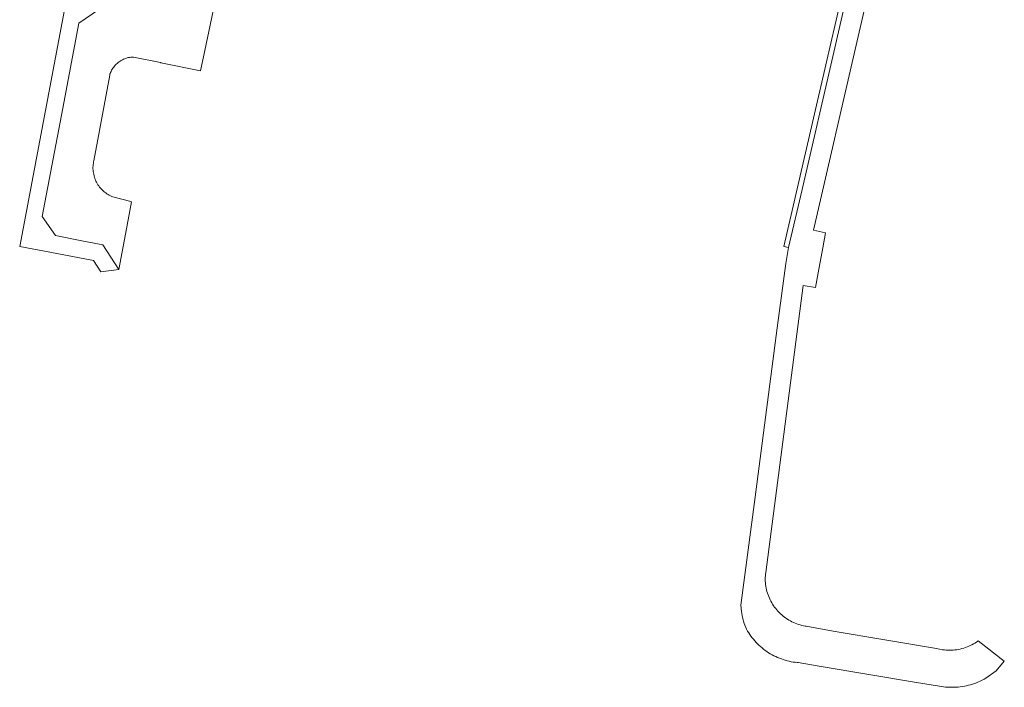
# Model space of a CAD drawing. Header units: metres. Extents: x 152610 to 160096, y 456114 to 462495.
# Tile 213 of 256: x 157232 to 157355, y 459526 to 459609. Entities that reach past the tile are written whole.
import ezdxf

# ---------------------------------------------------------------- set-up
doc = ezdxf.new("R2010")
doc.units = ezdxf.units.M
doc.header["$LTSCALE"] = 0.5
doc.layers.add('B-PV-VH-OPENVERHARDING_BETONSTRAATSTEEN-GV', color=251, linetype='CONTINUOUS', lineweight=18)
doc.layers.add('B-PV-VH-OPENVERHARDING_TEGEL-GV', color=251, linetype='CONTINUOUS', lineweight=18)

msp = doc.modelspace()

# ---------------------------------------------------------------- linework, layer by layer
at = {"layer": 'B-PV-VH-OPENVERHARDING_BETONSTRAATSTEEN-GV', "flags": 128}
for points in [[(157338.69, 459626.03), (157333.85, 459604.99), (157329.9, 459587.86), (157328.223, 459580.62), (157327.85, 459578.6), (157326.81, 459570.59), (157324, 459549.19), (157322.278, 459535.99), (157322.337, 459535.22), (157322.47, 459534.46), (157322.69, 459533.719), (157322.987, 459533.005), (157323.111, 459532.784), (157323.243, 459532.568), (157323.381, 459532.356), (157323.526, 459532.148), (157323.677, 459531.945), (157323.835, 459531.747), (157323.999, 459531.554), (157324.168, 459531.366), (157324.344, 459531.183), (157324.525, 459531.007), (157324.712, 459530.836), (157324.904, 459530.671), (157325.102, 459530.512), (157325.304, 459530.36), (157325.511, 459530.214), (157325.722, 459530.074), (157325.938, 459529.942), (157326.158, 459529.816), (157326.381, 459529.697), (157326.609, 459529.585), (157326.839, 459529.481), (157327.073, 459529.384), (157327.31, 459529.294), (157327.549, 459529.212), (157327.791, 459529.138), (157328.036, 459529.071), (157328.282, 459529.012), (157328.53, 459528.96), (157328.78, 459528.917), (157329.03, 459528.882), (157329.282, 459528.854), (157329.398, 459528.844), (157332.04, 459528.4), (157344.18, 459526.38), (157347.019, 459525.904), (157347.276, 459525.86), (157347.534, 459525.825), (157347.793, 459525.797), (157348.053, 459525.777), (157348.313, 459525.765), (157348.574, 459525.762), (157348.834, 459525.766), (157349.095, 459525.778), (157349.354, 459525.798), (157349.613, 459525.826), (157349.872, 459525.863), (157350.128, 459525.907), (157350.384, 459525.958), (157350.637, 459526.018), (157350.889, 459526.085), (157351.139, 459526.161), (157351.386, 459526.243), (157351.63, 459526.334), (157351.872, 459526.431), (157352.11, 459526.536), (157352.345, 459526.649), (157352.577, 459526.769), (157352.799, 459526.892), (157354.074, 459527.835), (157355.107, 459529.039), (157351.848, 459531.544), (157351.821, 459531.524), (157351.638, 459531.399), (157351.451, 459531.28), (157351.26, 459531.169), (157351.065, 459531.064), (157350.866, 459530.966), (157350.664, 459530.876), (157350.459, 459530.793), (157350.251, 459530.718), (157350.041, 459530.65), (157349.828, 459530.589), (157349.613, 459530.537), (157349.396, 459530.492), (157349.178, 459530.455), (157348.958, 459530.426), (157348.738, 459530.405), (157348.517, 459530.392), (157348.296, 459530.387), (157348.074, 459530.389), (157347.853, 459530.4), (157347.633, 459530.419), (157347.413, 459530.446), (157346.64, 459530.59), (157333.78, 459532.76), (157330.408, 459533.383), (157330.288, 459533.402), (157330.073, 459533.443), (157329.86, 459533.491), (157329.648, 459533.548), (157329.439, 459533.612), (157329.232, 459533.683), (157329.028, 459533.762), (157328.827, 459533.849), (157328.629, 459533.943), (157328.435, 459534.044), (157328.245, 459534.152), (157328.058, 459534.267), (157327.877, 459534.388), (157327.699, 459534.516), (157327.527, 459534.651), (157327.359, 459534.792), (157327.197, 459534.939), (157327.04, 459535.091), (157326.889, 459535.249), (157326.744, 459535.413), (157326.604, 459535.582), (157326.472, 459535.756), (157326.345, 459535.935), (157326.225, 459536.118), (157326.112, 459536.305), (157326.006, 459536.497), (157325.907, 459536.692), (157325.815, 459536.89), (157325.731, 459537.092), (157325.653, 459537.297), (157325.584, 459537.504), (157325.522, 459537.714), (157325.468, 459537.926), (157325.421, 459538.14), (157325.383, 459538.356), (157325.352, 459538.572), (157325.329, 459538.79), (157325.314, 459539.008), (157325.307, 459539.227), (157325.309, 459539.446), (157325.318, 459539.664), (157325.335, 459539.883), (157325.36, 459540.1), (157330.02, 459575.86), (157331.58, 459575.64), (157331.9, 459577.46), (157332.48, 459580.55), (157332.83, 459582.44), (157332.059, 459582.606), (157331.3, 459582.77), (157342.206, 459630.02)], [(157242.22, 459610.27), (157239.72, 459608.57), (157237.72, 459597.99), (157235.18, 459584.48), (157236.84, 459582.09), (157239.9, 459581.5), (157242.72, 459580.95), (157244.7, 459577.86), (157245.533, 459582.284), (157246.291, 459586.31), (157246.2, 459586.334), (157243.979, 459586.913), (157243.85, 459586.966), (157243.689, 459587.041), (157243.532, 459587.122), (157243.378, 459587.211), (157243.229, 459587.306), (157243.085, 459587.408), (157242.945, 459587.517), (157242.81, 459587.631), (157242.68, 459587.752), (157242.556, 459587.878), (157242.438, 459588.01), (157242.326, 459588.147), (157242.22, 459588.289), (157242.12, 459588.435), (157242.028, 459588.586), (157241.942, 459588.741), (157241.864, 459588.9), (157241.792, 459589.062), (157241.728, 459589.227), (157241.672, 459589.395), (157241.623, 459589.565), (157241.582, 459589.737), (157241.549, 459589.911), (157241.523, 459590.087), (157241.506, 459590.263), (157241.497, 459590.44), (157241.495, 459590.617), (157241.502, 459590.793), (157241.516, 459590.97), (157241.539, 459591.146), (157241.569, 459591.32), (157241.574, 459591.344), (157241.594, 459591.405), (157243.601, 459602.121), (157243.604, 459602.185), (157243.615, 459602.249), (157243.634, 459602.311), (157243.677, 459602.418), (157243.742, 459602.563), (157243.815, 459602.705), (157243.895, 459602.843), (157243.982, 459602.976), (157244.075, 459603.106), (157244.175, 459603.23), (157244.281, 459603.349), (157244.393, 459603.463), (157244.51, 459603.571), (157244.632, 459603.673), (157244.76, 459603.769), (157244.892, 459603.858), (157245.028, 459603.941), (157245.169, 459604.016), (157245.313, 459604.085), (157245.46, 459604.146), (157245.61, 459604.2), (157245.763, 459604.246), (157245.918, 459604.284), (157246.074, 459604.315), (157246.232, 459604.337), (157246.391, 459604.352), (157246.55, 459604.359), (157249.931, 459603.663), (157249.972, 459603.655), (157254.898, 459602.646), (157255.436, 459605.179), (157256.83, 459611.75)]]:
    msp.add_lwpolyline(points, dxfattribs=at)
at = {"layer": 'B-PV-VH-OPENVERHARDING_TEGEL-GV', "flags": 128}
msp.add_lwpolyline([(157340.435, 459633.669), (157339.881, 459633.803), (157327.639, 459580.723), (157328.223, 459580.62), (157329.9, 459587.86), (157333.85, 459604.99), (157338.69, 459626.03)], close=True, dxfattribs=at)
msp.add_lwpolyline([(157238.464, 459613.151), (157232.358, 459580.72), (157236.11, 459580.02), (157241.58, 459578.99), (157242.49, 459577.57), (157244.7, 459577.86), (157242.72, 459580.95), (157239.9, 459581.5), (157236.84, 459582.09), (157235.18, 459584.48), (157237.72, 459597.99), (157239.72, 459608.57), (157242.22, 459610.27)], dxfattribs=at)

doc.saveas('drawing.dxf')
